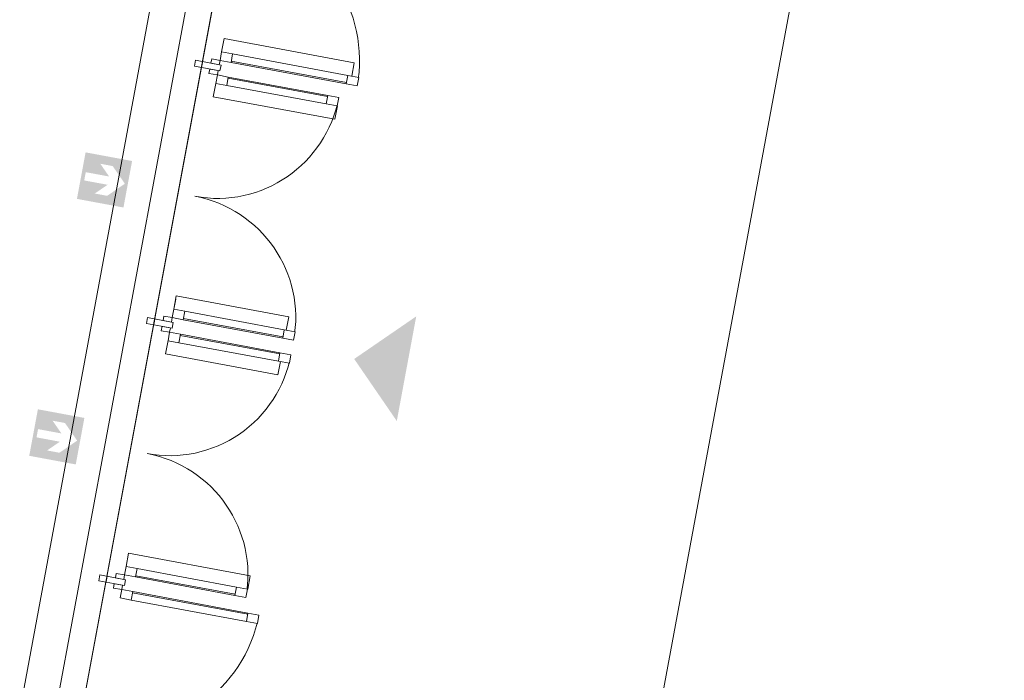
# Model space of a CAD drawing. Header units: metres. Extents: x 32353251 to 32353583, y 5707748 to 5708004.
# Tile 117 of 164: x 32353391 to 32353399.33, y 5707925.49 to 5707931.07. Entities that reach past the tile are written whole.
import ezdxf

# ---------------------------------------------------------------- set-up
doc = ezdxf.new("R2010")
doc.units = ezdxf.units.M
doc.header["$LTSCALE"] = 0.75
doc.set_wipeout_variables(frame=1)
doc.layers.get('0').update_dxf_attribs({"linetype": 'CONTINUOUS'})
for name, color, linetype, lineweight in [('10417023$0$#9_002_GES I Übersicht Erdgeschoss_1_115_Außentüren', 7, 'CONTINUOUS', 25), ('10417023$0$#9_002_GES I Übersicht Erdgeschoss_1_607b_Brandschutz 1_100', 7, 'CONTINUOUS', 25), ('10417023$0$#9_002_GES I Übersicht Erdgeschoss_1_Neubau_101_Wand Aussen.A', 7, 'CONTINUOUS', 25), ('10417023$0$#9_002_GES I Übersicht Erdgeschoss_1_Neubau_104_Decken.A', 7, 'CONTINUOUS', 25), ('10417023$0$#9_002_GES I Übersicht Erdgeschoss_1_Neubau_115_Außentüren', 7, 'CONTINUOUS', 25), ('10417023$0$#9_002_GES I Übersicht Erdgeschoss_1_Neubau_602_Beschriftung 1_100', 7, 'CONTINUOUS', 25), ('10417023$0$Keine', 7, 'CONTINUOUS', 13)]:
    doc.layers.add(name, color=color, linetype=linetype, lineweight=lineweight)

# ---------------------------------------------------------------- blocks, each defined once
blk = doc.blocks.new('10417023$0$#9_MKO_LP5_ARC_GES_UP_00_002_P_G_modell (3D)')
at = {"layer": '10417023$0$#9_002_GES I Übersicht Erdgeschoss_1_607b_Brandschutz 1_100', "linetype": 'Continuous', "lineweight": 0, "true_color": 0xff0000}
h = blk.add_hatch(color=1, dxfattribs=at)
h.paths.add_polyline_path([(-32353455.3024, -5707782.5473), (-32353455.3024, -5707782.9473), (-32353454.9024, -5707782.9473), (-32353454.9024, -5707782.5473)])
h.paths.add_polyline_path([(-32353455.1624, -5707782.6193), (-32353455.056, -5707782.6193), (-32353454.9274, -5707782.7473), (-32353455.056, -5707782.8753), (-32353455.1624, -5707782.8753), (-32353455.0694, -5707782.7828), (-32353455.2705, -5707782.7828), (-32353455.2705, -5707782.7118), (-32353455.0694, -5707782.7118)])
h = blk.add_hatch(color=1, dxfattribs=at)
h.paths.add_polyline_path([(-32353455.3024, -5707784.757), (-32353455.3024, -5707785.157), (-32353454.9024, -5707785.157), (-32353454.9024, -5707784.757)])
h.paths.add_polyline_path([(-32353455.1624, -5707784.8291), (-32353455.056, -5707784.8291), (-32353454.9274, -5707784.957), (-32353455.056, -5707785.085), (-32353455.1624, -5707785.085), (-32353455.0694, -5707784.9926), (-32353455.2705, -5707784.9926), (-32353455.2705, -5707784.9215), (-32353455.0694, -5707784.9215)])
at = {"layer": '10417023$0$#9_002_GES I Übersicht Erdgeschoss_1_Neubau_101_Wand Aussen.A', "color": 1, "linetype": 'Continuous', "lineweight": 13, "true_color": 0xff0000}
blk.add_line((-32353454.6912, -5707779.8612), (-32353454.6912, -5707787.8396), dxfattribs=at)
at = {"layer": '10417023$0$#9_002_GES I Übersicht Erdgeschoss_1_Neubau_104_Decken.A', "color": 1, "linetype": 'Continuous', "lineweight": 13, "true_color": 0xff0000, "flags": 128}
for points in [[(-32353499.2437, -5707781.953), (-32353499.2437, -5707777.2428), (-32353491.3443, -5707777.2409), (-32353491.3443, -5707777.249), (-32353488.7118, -5707777.2429), (-32353474.3691, -5707777.2035), (-32353467.5805, -5707777.1846), (-32353458.7142, -5707777.16), (-32353458.7142, -5707776.8216), (-32353452.0853, -5707776.8528), (-32353452.0853, -5707777.2428), (-32353452.0853, -5707779.4263), (-32353449.8842, -5707779.4263), (-32353449.8842, -5707779.6463), (-32353454.4712, -5707779.6463), (-32353454.4712, -5707790.5196), (-32353496.3443, -5707790.5196), (-32353496.3443, -5707785.8499), (-32353499.2437, -5707785.8499)], [(-32353454.9891, -5707791.0796), (-32353449.6692, -5707791.0796), (-32353449.6692, -5707776.865), (-32353454.9891, -5707776.8395)]]:
    blk.add_lwpolyline(points, close=True, dxfattribs=at)
at = {"layer": '10417023$0$#9_002_GES I Übersicht Erdgeschoss_1_Neubau_602_Beschriftung 1_100', "color": 1, "linetype": 'Continuous', "true_color": 0xff0000}
blk.add_solid([(-32353452.3002, -5707784.3004), (-32353452.3002, -5707783.4004), (-32353452.7502, -5707783.8504)], dxfattribs=at)
at = {"color": 1, "linetype": 'Continuous', "lineweight": 5, "true_color": 0xff0000}
for points in [[(-32353454.2322, -5707781.5026), (-32353454.2322, -5707781.5746), (-32353453.2412, -5707781.5746), (-32353453.2412, -5707781.5026)], [(-32353454.2322, -5707781.7726), (-32353453.3767, -5707781.7726), (-32353453.3767, -5707781.7006), (-32353454.2322, -5707781.7006)], [(-32353454.2322, -5707783.7156), (-32353454.2322, -5707783.7876), (-32353453.3767, -5707783.7876), (-32353453.3767, -5707783.7156)], [(-32353454.2322, -5707783.9856), (-32353453.3767, -5707783.9856), (-32353453.3767, -5707783.9136), (-32353454.2322, -5707783.9136)], [(-32353454.2322, -5707785.9285), (-32353454.2322, -5707786.0005), (-32353453.3767, -5707786.0005), (-32353453.3767, -5707785.9285)], [(-32353454.2322, -5707786.1985), (-32353453.2412, -5707786.1985), (-32353453.2412, -5707786.1265), (-32353454.2322, -5707786.1265)]]:
    blk.add_wipeout(points, dxfattribs=at).dxf.layer = '10417023$0$#9_002_GES I Übersicht Erdgeschoss_1_Neubau_115_Außentüren'
at = {"layer": '10417023$0$#9_002_GES I Übersicht Erdgeschoss_1_Neubau_115_Außentüren', "color": 1, "linetype": 'Continuous', "lineweight": 13, "true_color": 0xff0000}
for p, q in [((-32353454.2322, -5707781.5026), (-32353453.2412, -5707781.5026)), ((-32353454.2322, -5707781.5646), (-32353453.2412, -5707781.5646)), ((-32353454.2322, -5707781.5746), (-32353453.2412, -5707781.5746)), ((-32353454.2322, -5707781.7006), (-32353453.3767, -5707781.7006)), ((-32353454.2322, -5707781.7106), (-32353453.3767, -5707781.7106)), ((-32353454.2322, -5707781.7726), (-32353453.3767, -5707781.7726)), ((-32353454.2322, -5707783.7156), (-32353453.3767, -5707783.7156)), ((-32353454.2322, -5707783.7776), (-32353453.3767, -5707783.7776)), ((-32353454.2322, -5707783.7876), (-32353453.3767, -5707783.7876)), ((-32353454.2322, -5707783.9136), (-32353453.3767, -5707783.9136)), ((-32353454.2322, -5707783.9236), (-32353453.3767, -5707783.9236)), ((-32353454.2322, -5707783.9856), (-32353453.3767, -5707783.9856)), ((-32353454.2322, -5707785.9285), (-32353453.3767, -5707785.9285)), ((-32353454.2322, -5707785.9905), (-32353453.3767, -5707785.9905)), ((-32353454.2322, -5707786.0005), (-32353453.3767, -5707786.0005)), ((-32353454.2322, -5707786.1265), (-32353453.2412, -5707786.1265)), ((-32353454.2322, -5707786.1365), (-32353453.2412, -5707786.1365)), ((-32353454.2322, -5707786.1985), (-32353453.2412, -5707786.1985))]:
    blk.add_line(p, q, dxfattribs=at)
at = {"layer": '10417023$0$#9_002_GES I Übersicht Erdgeschoss_1_Neubau_115_Außentüren', "color": 1, "linetype": 'Continuous', "lineweight": 13, "true_color": 0xff0000, "flags": 128}
for points in [[(-32353454.2322, -5707781.5026), (-32353453.2412, -5707781.5026), (-32353453.2412, -5707781.5746), (-32353454.2322, -5707781.5746)], [(-32353454.2322, -5707781.7726), (-32353453.3767, -5707781.7726), (-32353453.3767, -5707781.7006), (-32353454.2322, -5707781.7006)], [(-32353454.2322, -5707783.7156), (-32353453.3767, -5707783.7156), (-32353453.3767, -5707783.7876), (-32353454.2322, -5707783.7876)], [(-32353454.2322, -5707783.9856), (-32353453.3767, -5707783.9856), (-32353453.3767, -5707783.9136), (-32353454.2322, -5707783.9136)], [(-32353454.2322, -5707785.9285), (-32353453.3767, -5707785.9285), (-32353453.3767, -5707786.0005), (-32353454.2322, -5707786.0005)], [(-32353454.2322, -5707786.1985), (-32353453.2412, -5707786.1985), (-32353453.2412, -5707786.1265), (-32353454.2322, -5707786.1265)]]:
    blk.add_lwpolyline(points, close=True, dxfattribs=at)
at = {"layer": '10417023$0$#9_002_GES I Übersicht Erdgeschoss_1_Neubau_115_Außentüren', "color": 1, "linetype": 'Continuous', "lineweight": 13, "true_color": 0xff0000}
for centre, radius, start, end in [((-32353454.3262, -5707781.5746), 1.179, 360, 90), ((-32353454.3262, -5707781.7006), 1.0435, 270, 360), ((-32353454.3262, -5707783.7876), 1.0435, 0, 90), ((-32353454.3262, -5707783.9136), 1.0435, 270, 0), ((-32353454.3262, -5707786.0005), 1.0435, 0, 90), ((-32353454.3262, -5707786.1265), 1.179, 270, 360)]:
    blk.add_arc(centre, radius, start, end, dxfattribs=at)
at = {"color": 1, "linetype": 'Continuous', "lineweight": 5, "true_color": 0xff0000}
for points in [[(-32353454.3262, -5707781.5026), (-32353454.3262, -5707781.5746), (-32353454.2322, -5707781.5746), (-32353454.2322, -5707781.5026)], [(-32353453.2412, -5707781.5026), (-32353453.2412, -5707781.5746), (-32353453.1472, -5707781.5746), (-32353453.1472, -5707781.5026)], [(-32353454.3262, -5707781.7726), (-32353454.2322, -5707781.7726), (-32353454.2322, -5707781.7006), (-32353454.3262, -5707781.7006)], [(-32353453.3767, -5707781.7726), (-32353453.2827, -5707781.7726), (-32353453.2827, -5707781.7006), (-32353453.3767, -5707781.7006)], [(-32353454.3262, -5707783.7156), (-32353454.3262, -5707783.7876), (-32353454.2322, -5707783.7876), (-32353454.2322, -5707783.7156)], [(-32353453.3767, -5707783.7156), (-32353453.3767, -5707783.7876), (-32353453.2827, -5707783.7876), (-32353453.2827, -5707783.7156)], [(-32353454.3262, -5707783.9856), (-32353454.2322, -5707783.9856), (-32353454.2322, -5707783.9136), (-32353454.3262, -5707783.9136)], [(-32353453.3767, -5707783.9856), (-32353453.2827, -5707783.9856), (-32353453.2827, -5707783.9136), (-32353453.3767, -5707783.9136)], [(-32353454.3262, -5707785.9285), (-32353454.3262, -5707786.0005), (-32353454.2322, -5707786.0005), (-32353454.2322, -5707785.9285)], [(-32353453.3767, -5707785.9285), (-32353453.3767, -5707786.0005), (-32353453.2827, -5707786.0005), (-32353453.2827, -5707785.9285)], [(-32353454.3262, -5707786.1985), (-32353454.2322, -5707786.1985), (-32353454.2322, -5707786.1265), (-32353454.3262, -5707786.1265)], [(-32353453.2412, -5707786.1985), (-32353453.1472, -5707786.1985), (-32353453.1472, -5707786.1265), (-32353453.2412, -5707786.1265)]]:
    blk.add_wipeout(points, dxfattribs=at).dxf.layer = '10417023$0$#9_002_GES I Übersicht Erdgeschoss_1_Neubau_115_Außentüren'
at = {"layer": '10417023$0$#9_002_GES I Übersicht Erdgeschoss_1_115_Außentüren', "color": 1, "linetype": 'Continuous', "lineweight": 13, "true_color": 0xff0000}
blk.add_line((-32353454.3264, -5707783.6295), (-32353454.3264, -5707783.7147), dxfattribs=at)
at = {"layer": '10417023$0$#9_002_GES I Übersicht Erdgeschoss_1_115_Außentüren', "color": 1, "linetype": 'Continuous', "lineweight": 13, "true_color": 0xff0000, "flags": 128}
for points in [[(-32353453.2065, -5707781.5026), (-32353453.2065, -5707781.3881), (-32353454.3265, -5707781.3881), (-32353454.3265, -5707781.5026)], [(-32353453.2806, -5707781.7726), (-32353453.2806, -5707781.8871), (-32353454.3265, -5707781.8871), (-32353454.3265, -5707781.7726)], [(-32353453.3595, -5707783.7156), (-32353453.3595, -5707783.6011), (-32353454.3265, -5707783.6011), (-32353454.3265, -5707783.7156)], [(-32353453.3595, -5707783.9856), (-32353453.3595, -5707784.1), (-32353454.3265, -5707784.1), (-32353454.3265, -5707783.9856)], [(-32353453.2806, -5707785.9285), (-32353453.2806, -5707785.814), (-32353454.3265, -5707785.814), (-32353454.3265, -5707785.9285)]]:
    blk.add_lwpolyline(points, dxfattribs=at)
at = {"layer": '10417023$0$#9_002_GES I Übersicht Erdgeschoss_1_Neubau_115_Außentüren', "color": 1, "linetype": 'Continuous', "lineweight": 13, "true_color": 0xff0000, "flags": 128}
for points in [[(-32353454.3262, -5707781.5026), (-32353454.2322, -5707781.5026), (-32353454.2322, -5707781.5746), (-32353454.3262, -5707781.5746)], [(-32353453.2412, -5707781.5026), (-32353453.1472, -5707781.5026), (-32353453.1472, -5707781.5746), (-32353453.2412, -5707781.5746)], [(-32353454.3262, -5707781.7726), (-32353454.2322, -5707781.7726), (-32353454.2322, -5707781.7006), (-32353454.3262, -5707781.7006)], [(-32353453.3767, -5707781.7726), (-32353453.2827, -5707781.7726), (-32353453.2827, -5707781.7006), (-32353453.3767, -5707781.7006)], [(-32353454.3262, -5707783.7156), (-32353454.2322, -5707783.7156), (-32353454.2322, -5707783.7876), (-32353454.3262, -5707783.7876)], [(-32353453.3767, -5707783.7156), (-32353453.2827, -5707783.7156), (-32353453.2827, -5707783.7876), (-32353453.3767, -5707783.7876)], [(-32353454.3262, -5707783.9856), (-32353454.2322, -5707783.9856), (-32353454.2322, -5707783.9136), (-32353454.3262, -5707783.9136)], [(-32353453.3767, -5707783.9856), (-32353453.2827, -5707783.9856), (-32353453.2827, -5707783.9136), (-32353453.3767, -5707783.9136)], [(-32353454.3262, -5707785.9285), (-32353454.2322, -5707785.9285), (-32353454.2322, -5707786.0005), (-32353454.3262, -5707786.0005)], [(-32353453.3767, -5707785.9285), (-32353453.2827, -5707785.9285), (-32353453.2827, -5707786.0005), (-32353453.3767, -5707786.0005)], [(-32353454.3262, -5707786.1985), (-32353454.2322, -5707786.1985), (-32353454.2322, -5707786.1265), (-32353454.3262, -5707786.1265)], [(-32353453.2412, -5707786.1985), (-32353453.1472, -5707786.1985), (-32353453.1472, -5707786.1265), (-32353453.2412, -5707786.1265)]]:
    blk.add_lwpolyline(points, close=True, dxfattribs=at)
at = {"color": 1, "linetype": 'Continuous', "lineweight": 5, "true_color": 0xff0000}
for points in [[(-32353454.3982, -5707781.6126), (-32353454.3262, -5707781.6126), (-32353454.3262, -5707781.5746), (-32353454.3982, -5707781.5746)], [(-32353454.3262, -5707781.6626), (-32353454.3982, -5707781.6626), (-32353454.3982, -5707781.7006), (-32353454.3262, -5707781.7006)], [(-32353454.3982, -5707783.8256), (-32353454.3262, -5707783.8256), (-32353454.3262, -5707783.7876), (-32353454.3982, -5707783.7876)], [(-32353454.3262, -5707783.8756), (-32353454.3982, -5707783.8756), (-32353454.3982, -5707783.9136), (-32353454.3262, -5707783.9136)], [(-32353454.3982, -5707786.0385), (-32353454.3262, -5707786.0385), (-32353454.3262, -5707786.0005), (-32353454.3982, -5707786.0005)], [(-32353454.3982, -5707786.0885), (-32353454.3982, -5707786.1265), (-32353454.3262, -5707786.1265), (-32353454.3262, -5707786.0885)]]:
    blk.add_wipeout(points, dxfattribs=at).dxf.layer = '10417023$0$#9_002_GES I Übersicht Erdgeschoss_1_Neubau_115_Außentüren'
at = {"layer": '10417023$0$#9_002_GES I Übersicht Erdgeschoss_1_Neubau_115_Außentüren', "color": 1, "linetype": 'Continuous', "lineweight": 13, "true_color": 0xff0000, "flags": 128}
for points in [[(-32353454.3982, -5707781.6126), (-32353454.3982, -5707781.5746), (-32353454.3262, -5707781.5746), (-32353454.3262, -5707781.6126)], [(-32353454.3262, -5707781.6626), (-32353454.3262, -5707781.7006), (-32353454.3982, -5707781.7006), (-32353454.3982, -5707781.6626)], [(-32353454.3982, -5707783.8256), (-32353454.3982, -5707783.7876), (-32353454.3262, -5707783.7876), (-32353454.3262, -5707783.8256)], [(-32353454.3262, -5707783.8756), (-32353454.3262, -5707783.9136), (-32353454.3982, -5707783.9136), (-32353454.3982, -5707783.8756)], [(-32353454.3982, -5707786.0385), (-32353454.3982, -5707786.0005), (-32353454.3262, -5707786.0005), (-32353454.3262, -5707786.0385)], [(-32353454.3982, -5707786.0885), (-32353454.3982, -5707786.1265), (-32353454.3262, -5707786.1265), (-32353454.3262, -5707786.0885)]]:
    blk.add_lwpolyline(points, close=True, dxfattribs=at)
at = {"color": 1, "linetype": 'Continuous', "lineweight": 5, "true_color": 0xff0000}
for points in [[(-32353454.3112, -5707781.6126), (-32353454.5312, -5707781.6126), (-32353454.5312, -5707781.6626), (-32353454.3112, -5707781.6626)], [(-32353454.3112, -5707783.8256), (-32353454.5312, -5707783.8256), (-32353454.5312, -5707783.8756), (-32353454.3112, -5707783.8756)], [(-32353454.3112, -5707786.0385), (-32353454.5312, -5707786.0385), (-32353454.5312, -5707786.0885), (-32353454.3112, -5707786.0885)]]:
    blk.add_wipeout(points, dxfattribs=at).dxf.layer = '10417023$0$#9_002_GES I Übersicht Erdgeschoss_1_Neubau_115_Außentüren'
at = {"layer": '10417023$0$#9_002_GES I Übersicht Erdgeschoss_1_Neubau_101_Wand Aussen.A', "color": 1, "linetype": 'Continuous', "lineweight": 13, "true_color": 0xff0000}
blk.add_line((-32353454.4712, -5707779.8612), (-32353454.4712, -5707787.8396), dxfattribs=at)
at = {"layer": '10417023$0$#9_002_GES I Übersicht Erdgeschoss_1_Neubau_104_Decken.A', "color": 1, "linetype": 'Continuous', "lineweight": 13, "true_color": 0xff0000, "flags": 128}
blk.add_lwpolyline([(-32353491.6441, -5707777.1928), (-32353499.2437, -5707777.1928), (-32353499.2437, -5707790.5196), (-32353454.4712, -5707790.5196), (-32353454.4712, -5707779.3763), (-32353454.4712, -5707776.842), (-32353458.7151, -5707776.8216), (-32353458.7142, -5707777.16), (-32353462.6241, -5707777.1708), (-32353462.6241, -5707788.7596), (-32353491.6441, -5707788.7596)], close=True, dxfattribs=at)
at = {"layer": '10417023$0$#9_002_GES I Übersicht Erdgeschoss_1_Neubau_115_Außentüren', "color": 1, "linetype": 'Continuous', "lineweight": 13, "true_color": 0xff0000, "flags": 128}
for points in [[(-32353454.3112, -5707781.6126), (-32353454.3112, -5707781.6626), (-32353454.5312, -5707781.6626), (-32353454.5312, -5707781.6126)], [(-32353454.3112, -5707783.8256), (-32353454.3112, -5707783.8756), (-32353454.5312, -5707783.8756), (-32353454.5312, -5707783.8256)], [(-32353454.3112, -5707786.0385), (-32353454.3112, -5707786.0885), (-32353454.5312, -5707786.0885), (-32353454.5312, -5707786.0385)]]:
    blk.add_lwpolyline(points, close=True, dxfattribs=at)
blk = doc.blocks.new('10417023$0$2_MKO_LP5_LAN_GES_UP_00_002_V_A (3D)')
at = {"layer": '10417023$0$Keine'}
blk.add_blockref('10417023$0$#9_MKO_LP5_ARC_GES_UP_00_002_P_G_modell (3D)', (0, 0), dxfattribs=at)
blk = doc.blocks.new('10417023')
at = {"layer": '10417023$0$Keine', "rotation": 349.4819372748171}
blk.add_blockref('10417023$0$2_MKO_LP5_LAN_GES_UP_00_002_V_A (3D)', (65205154.9314, 5413829.5578), dxfattribs=at)

msp = doc.modelspace()

# ---------------------------------------------------------------- block references
msp.add_blockref('10417023', (0, 0))

doc.saveas('drawing.dxf')
